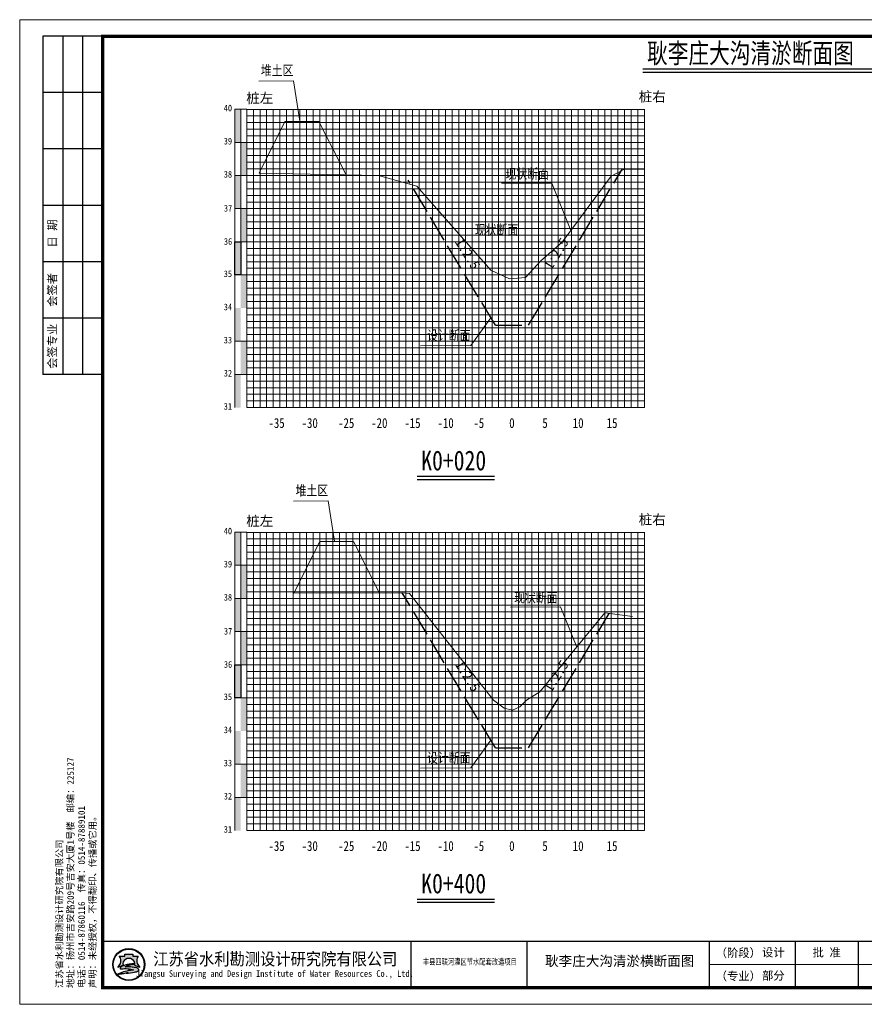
# Model space of a CAD drawing. Header units: millimetres. Extents: x -1851 to 142262423, y -629789 to 22327943.
# Tile 35 of 69: x 35561 to 35816, y 4811 to 5108. Entities that reach past the tile are written whole.
import ezdxf
from ezdxf.enums import TextEntityAlignment as Align

# ---------------------------------------------------------------- set-up
doc = ezdxf.new("R2010")
doc.units = ezdxf.units.MM
doc.linetypes.add('4415', pattern=[5, 4, -1])
for name, color, linetype, lineweight in [('0.13文字', 3, 'Continuous', 13), ('2', 61, 'Continuous', 30), ('3', 8, 'Continuous', 5), ('dmx', 7, 'Continuous', 15)]:
    doc.layers.add(name, color=color, linetype=linetype, lineweight=lineweight)
doc.layers.add('DIMTEX', color=7, linetype='Continuous')
doc.layers.add('断面', color=7, linetype='Continuous')
doc.styles.add('LYJFS', font='times.ttf', dxfattribs={"width": 0.7})
doc.styles.add('STYLE2', font='txt', dxfattribs={"width": 0.8})
doc.styles.add('仿宋', font='FangSong_GB2312.ttf')
doc.styles.add('仿宋体', font='FangSong_GB2312.ttf', dxfattribs={"width": 0.8})
doc.styles.add('宋体', font='txt', dxfattribs={"height": 3.5})
doc.styles.add('等线体', font='simhei.ttf')

# ---------------------------------------------------------------- blocks, each defined once
blk = doc.blocks.new('tk')
h = blk.add_hatch(color=152)
h.dxf.hatch_style = 1
h.paths.add_polyline_path([(6876.364125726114, 854.2295714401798, 1), (6866.686434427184, 854.2295714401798, 1)])
h.paths.add_polyline_path([(6876.201261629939, 854.2295714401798, 1), (6866.84929852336, 854.2295714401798, 1)], flags=16)
h = blk.add_hatch(color=152)
h.dxf.hatch_style = 1
edge = h.paths.add_edge_path()
edge.add_arc((6873.407199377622, 851.8047045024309), 1.461698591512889, 43.31770961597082, 70.37003522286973)
edge.add_arc((6872.0275850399, 847.9366998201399), 5.568375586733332, 70.37003522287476, 84.52854590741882)
edge.add_arc((6871.440752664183, 841.8102204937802), 11.72289597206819, 84.5285459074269, 95.17746754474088)
edge.add_arc((6871.582339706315, 852.1014277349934), 1.831337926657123, 111.7965680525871, 130.9174013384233, ccw=False)
edge.add_arc((6873.47809212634, 847.3608850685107), 6.936886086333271, 98.84274785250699, 111.79656805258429, ccw=False)
edge.add_arc((6874.544451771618, 840.506451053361), 13.873772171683, 95.21036804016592, 98.84274785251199, ccw=False)
edge.add_ellipse((6871.525280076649, 854.5219636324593), major_axis=(-1.773815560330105, 0), ratio=0.8776980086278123, start_angle=172.6538623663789, end_angle=176.9129867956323)
edge.add_arc((6873.117644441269, 844.1909795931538), 10.24870363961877, 88.99992913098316, 98.52267106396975)
edge.add_arc((6872.724314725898, 846.8157053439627), 7.594670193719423, 98.5226710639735, 116.8491039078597)
edge.add_arc((6869.849912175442, 852.4939579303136), 1.230336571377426, 116.8491039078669, 139.2900683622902)
edge.add_arc((6869.065436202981, 853.1689503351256), 0.1954369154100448, 139.2900683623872, 263.050638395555)
edge.add_arc((6869.248585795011, 854.6715617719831), 1.70916902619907, 263.0506383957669, 272.136251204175)
edge.add_arc((6870.416233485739, 823.3689317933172), 29.61523112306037, 88.46268833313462, 92.13625120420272, ccw=False)
edge.add_arc((6871.07395213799, 847.876297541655), 5.099041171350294, 68.07113774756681, 88.46268833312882, ccw=False)
edge.add_arc((6875.183614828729, 831.3122526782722), 21.4080615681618, 95.91294384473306, 98.79521578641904)
edge.add_arc((6873.816328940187, 840.1492628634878), 12.46590188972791, 98.79521578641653, 117.8496747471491)
edge.add_arc((6932.315236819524, 613.7362839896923), 245.9934265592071, 104.7703900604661, 105.15790668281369, ccw=False)
edge.add_line((6869.600177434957, 851.6009245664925), (6868.796656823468, 851.2750728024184))
edge.add_arc((6890.157828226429, 754.105500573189), 99.48982566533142, 100.90627282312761, 102.39834375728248, ccw=False)
edge.add_line((6871.334059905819, 851.7983414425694), (6870.72346251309, 851.6097564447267))
edge.add_arc((6868.414090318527, 880.2016823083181), 28.68503833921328, 274.6177604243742, 279.6944367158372)
edge.add_arc((6872.474319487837, 856.4344682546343), 4.573507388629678, 279.694436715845, 287.6119267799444)
edge.add_arc((6873.358587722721, 853.648913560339), 1.650966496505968, 287.6119267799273, 311.5140981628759)
edge.add_arc((6874.270477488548, 852.6187205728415), 0.2751610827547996, 311.5140981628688, 403.3177096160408)
edge = h.paths.add_edge_path()
edge.add_arc((6875.946394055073, 855.3665725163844), 2.066422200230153, 138.9741968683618, 204.1180883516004, ccw=False)
edge.add_line((6874.387456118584, 856.7229696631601), (6872.690352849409, 856.7229696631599))
edge.add_line((6872.69035284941, 856.7229696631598), (6872.69035284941, 857.3096342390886))
edge.add_line((6872.69035284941, 857.3096342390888), (6870.360207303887, 857.3096342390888))
edge.add_line((6870.360207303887, 857.3096342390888), (6870.360207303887, 856.7229696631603))
edge.add_line((6870.360207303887, 856.7229696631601), (6868.663104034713, 856.7229696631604))
edge.add_arc((6867.104166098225, 855.3665725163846), 2.066422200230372, -24.118088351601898, 41.0258031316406, ccw=False)
edge.add_arc((6865.567634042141, 856.05447875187), 3.749914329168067, 314.34412131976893, 335.8819116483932, ccw=False)
edge.add_arc((6867.522236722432, 856.4070458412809), 3.106664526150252, 282.3877277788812, 290.1465811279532)
edge.add_arc((6864.457993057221, 864.7594382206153), 12.00340818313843, 290.1465811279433, 296.6495194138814)
edge.add_ellipse((6871.525280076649, 854.5219636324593), major_axis=(-1.773815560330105, 0), ratio=0.8776980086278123, start_angle=176.9129867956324, end_angle=378.37473811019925, ccw=False)
edge.add_ellipse((6871.525280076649, 854.5219636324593), major_axis=(-1.773815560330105, 0), ratio=0.8776980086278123, start_angle=172.653862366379, end_angle=176.9129867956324, ccw=False)
edge.add_ellipse((6871.525280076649, 854.5219636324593), major_axis=(-1.773815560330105, 0), ratio=0.8776980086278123, start_angle=161.6252618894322, end_angle=172.653862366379, ccw=False)
edge.add_arc((6878.592567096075, 864.759438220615), 12.00340818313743, 243.3504805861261, 249.853418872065)
edge.add_arc((6875.528323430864, 856.4070458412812), 3.106664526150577, 249.8534188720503, 257.61227222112)
edge.add_arc((6877.482926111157, 856.05447875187), 3.74991432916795, 204.1180883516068, 225.6558786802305, ccw=False)
at = {"lineweight": 0}
for p, q in [((6838.597780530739, 842.2295714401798), (6838.597780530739, 1139.229571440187)), ((6838.597780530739, 1139.229571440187), (7258.597780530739, 1139.229571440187)), ((7258.597780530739, 1139.229571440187), (7258.597780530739, 842.2295714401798)), ((7253.597780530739, 854.2295714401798), (7046.597780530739, 854.2295714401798)), ((7258.597780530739, 842.2295714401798), (6838.597780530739, 842.2295714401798))]:
    blk.add_line(p, q, dxfattribs=at)
for p, q in [((6863.597780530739, 1134.229571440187), (6845.597780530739, 1134.229571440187)), ((6845.597780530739, 1134.229571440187), (6845.597780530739, 1032.229571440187)), ((6851.597780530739, 1134.229571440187), (6851.597780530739, 1032.229571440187)), ((6857.597780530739, 1134.229571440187), (6857.597780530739, 1032.229571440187)), ((6863.597780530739, 1117.229571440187), (6845.597780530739, 1117.229571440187)), ((6863.597780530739, 1100.229571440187), (6845.597780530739, 1100.229571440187)), ((6863.597780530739, 1083.229571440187), (6845.597780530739, 1083.229571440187)), ((6863.597780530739, 1066.229571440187), (6845.597780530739, 1066.229571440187)), ((6863.597780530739, 1049.229571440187), (6845.597780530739, 1049.229571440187)), ((6863.597780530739, 1032.229571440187), (6845.597780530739, 1032.229571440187)), ((6956.597780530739, 861.2295714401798), (6956.597780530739, 847.2295714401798)), ((6991.597780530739, 861.2295714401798), (6991.597780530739, 847.2295714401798)), ((7046.597780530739, 861.2295714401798), (7046.597780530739, 847.2295714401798)), ((7072.597780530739, 861.2295714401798), (7072.597780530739, 847.2295714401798)), ((7091.597780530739, 861.2295714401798), (7091.597780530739, 847.2295714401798)), ((7110.597780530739, 861.2295714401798), (7110.597780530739, 847.2295714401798)), ((7129.597780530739, 861.2295714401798), (7129.597780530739, 847.2295714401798)), ((7148.597780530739, 861.2295714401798), (7148.597780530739, 847.2295714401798)), ((7167.597780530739, 861.2295714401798), (7167.597780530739, 847.2295714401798)), ((7186.597780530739, 861.2295714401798), (7186.597780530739, 847.2295714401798)), ((7204.597780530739, 861.2295714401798), (7204.597780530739, 847.2295714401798)), ((7221.597780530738, 854.2295714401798), (7221.597780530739, 847.2295714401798))]:
    blk.add_line(p, q)
at = {"lineweight": 0, "const_width": 1}
blk.add_lwpolyline([(6863.597780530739, 1134.229571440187), (7253.597780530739, 1134.229571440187), (7253.597780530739, 847.2295714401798), (6863.597780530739, 847.2295714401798)], close=True, dxfattribs=at)
at = {"lineweight": 0, "const_width": 0.4}
blk.add_lwpolyline([(7253.597780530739, 861.2295714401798), (6863.597780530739, 861.2295714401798)], dxfattribs=at)
at = {"color": 152}
for points in [[(6869.8419023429, 854.0311891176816, -0.02838203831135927), (6868.592243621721, 853.4904639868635, -0.03386732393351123), (6868.188697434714, 853.3727099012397, 0.09425397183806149), (6868.990200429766, 854.5221939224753, 0.2921547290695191), (6868.663104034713, 856.7229696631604), (6870.360207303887, 856.7229696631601), (6870.360207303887, 857.3096342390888), (6872.69035284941, 857.3096342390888), (6872.69035284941, 856.7229696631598), (6874.387456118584, 856.7229696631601, 0.29215472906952), (6874.06035972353, 854.5221939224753, 0.09425397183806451), (6874.861862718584, 853.3727099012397, -0.03386732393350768), (6874.458316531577, 853.4904639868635, -0.02838203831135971), (6873.208657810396, 854.0311891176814)], [(6873.296521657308, 854.4381220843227, 0.04157472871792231), (6871.598778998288, 854.3265098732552, 0.08013502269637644), (6869.294240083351, 853.5916630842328, 0.09823132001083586), (6868.917290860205, 853.2964201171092, 0.599439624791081), (6869.041789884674, 852.9749492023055, 0.03966424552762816), (6869.312296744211, 852.9635806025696, -0.01603031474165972), (6871.210748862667, 852.9735033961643, -0.08921046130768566), (6872.978215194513, 852.6064141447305, 0.01257694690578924), (6871.910251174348, 852.4685801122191, 0.08333285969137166), (6867.992840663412, 851.171317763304, -0.001690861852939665), (6869.600177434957, 851.6009245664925), (6868.796656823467, 851.275072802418, -0.006510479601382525), (6871.334059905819, 851.7983414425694), (6870.72346251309, 851.6097564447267, 0.02215480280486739), (6873.244469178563, 851.9262713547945, 0.03456031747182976), (6873.858117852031, 852.0753316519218, 0.1046726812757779), (6874.452855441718, 852.4126819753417, 0.4234638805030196), (6874.470673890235, 852.8074929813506, 0.1185893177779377), (6873.898248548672, 853.1814519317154, 0.06185687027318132), (6872.558528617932, 853.479704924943, 0.04649815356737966), (6870.382867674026, 853.4852866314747, -0.08362449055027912), (6870.902341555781, 853.8018397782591, -0.05658197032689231), (6872.411732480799, 854.2153190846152, -0.01585057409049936), (6873.284535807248, 854.3228965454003)]]:
    blk.add_lwpolyline(points, format="xyb", dxfattribs=at)
for radius in [4.838845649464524, 4.675981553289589]:
    blk.add_circle((6871.525280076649, 854.2295714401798), radius, dxfattribs=at)
blk.add_arc((6873.478092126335, 847.3608850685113), 6.936886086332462, 98.84274785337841, 111.7965680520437, dxfattribs=at)
for start_param, end_param in [(2.820892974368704, 6.603884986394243), (3.013378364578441, 3.087714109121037)]:
    blk.add_ellipse((6871.525280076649, 854.5219636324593), major_axis=(-1.773815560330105, 0), ratio=0.8776980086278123, start_param=start_param, end_param=end_param, dxfattribs=at)
at = {"style": '宋体'}
for s, height, width, p in [('江苏省水利勘测设计研究院有限公司', 3.75, 0.9, (6915.725099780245, 855.9804173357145)), ('丰县四联河灌区节水配套改造项目', 1.8, 0.75, (6974.43168055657, 855.1042281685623)), ('Jiangsu Surveying and Design Institute of Water Resources Co., Ltd.', 2, 0.8, (6915.552971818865, 851.2429752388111))]:
    blk.add_text(s, height=height, dxfattribs=dict(at, width=width)).set_placement(p, align=Align.MIDDLE)
at = {"style": 'LYJFS'}
for s, p in [('（阶段）', (7055.431710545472, 857.7295714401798)), ('（专业）', (7055.431710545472, 850.7295714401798))]:
    blk.add_text(s, height=2.5, dxfattribs=at).set_placement(p, align=Align.MIDDLE_CENTER)
at = {"style": '仿宋'}
blk.add_text('2018.01', height=2.5, dxfattribs=at).set_placement((7195.597780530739, 850.7295714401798), align=Align.MIDDLE)
at = {"rotation": 90}
for s, insert, char_height, attachment_point, style in [('日 期', (6848.597780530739, 1074.729571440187), 2.5, 5, '宋体'), ('会签者', (6848.597780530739, 1057.729571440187), 2.5, 5, '宋体'), ('会签专业', (6848.597780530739, 1040.729571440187), 2.5, 5, '宋体'), ('江苏省水利勘测设计研究院有限公司\\P地址：扬州市吉安路209号吉安大厦1号楼  邮编：225127\\P电话：0514-87860116  传真：0514-87889101\\P声明：未经授权，不得翻印、传播或它用。', (6861.892912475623, 847.1478961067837), 2, 7, '仿宋')]:
    blk.add_mtext(s, dxfattribs=dict(at, insert=insert, char_height=char_height, attachment_point=attachment_point, style=style))
at = {"char_height": 2.5, "attachment_point": 5, "style": '宋体'}
for s, insert in [('设计', (7065.999934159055, 857.7295714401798)), ('批 准', (7082.097780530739, 857.7295714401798)), ('核 定', (7101.035280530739, 857.701793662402)), ('审 查', (7120.028336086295, 857.702857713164)), ('校 核', (7139.063058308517, 857.7728530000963)), ('设 计', (7158.070002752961, 857.8229020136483)), ('制 图', (7177.014447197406, 857.7074956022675)), ('日 期', (7195.597780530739, 857.7295714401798)), ('甲级设计证书编号A132012666', (7229.097780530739, 857.7295714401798)), ('部分', (7065.999934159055, 850.7295714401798)), ('图 号', (7213.097780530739, 850.7295714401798))]:
    blk.add_mtext(s, dxfattribs=dict(at, insert=insert))

msp = doc.modelspace()

# ---------------------------------------------------------------- hatches: boundary and pattern name
at = {"linetype": 'Continuous'}
for points in [[(35625.80106367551, 5080.6012946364), (35627.60106367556, 5080.6012946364), (35627.60106367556, 5070.6012946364), (35625.80106367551, 5070.6012946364)], [(35627.60106367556, 5070.6012946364), (35629.40106367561, 5070.6012946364), (35629.40106367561, 5060.6012946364), (35627.60106367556, 5060.6012946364)], [(35625.80106367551, 5060.6012946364), (35627.60106367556, 5060.6012946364), (35627.60106367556, 5050.6012946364), (35625.80106367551, 5050.6012946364)], [(35627.60106367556, 5050.6012946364), (35629.40106367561, 5050.6012946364), (35629.40106367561, 5040.6012946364), (35627.60106367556, 5040.6012946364)], [(35625.80106367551, 5040.6012946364), (35627.60106367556, 5040.6012946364), (35627.60106367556, 5030.6012946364), (35625.80106367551, 5030.6012946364)], [(35627.60106367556, 5030.6012946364), (35629.40106367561, 5030.6012946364), (35629.40106367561, 5020.6012946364), (35627.60106367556, 5020.6012946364)], [(35625.80106367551, 5020.6012946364), (35627.60106367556, 5020.6012946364), (35627.60106367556, 5010.6012946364), (35625.80106367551, 5010.6012946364)], [(35627.60742442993, 5010.626019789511), (35629.40742442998, 5010.626019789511), (35629.40742442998, 5000.626019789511), (35627.60742442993, 5000.626019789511)], [(35625.80106367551, 5000.597230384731), (35627.60106367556, 5000.597230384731), (35627.60106367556, 4990.597230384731), (35625.80106367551, 4990.597230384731)], [(35625.80106367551, 4953.016859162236), (35627.60106367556, 4953.016859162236), (35627.60106367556, 4943.016859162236), (35625.80106367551, 4943.016859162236)], [(35627.60106367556, 4943.016859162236), (35629.40106367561, 4943.016859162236), (35629.40106367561, 4933.016859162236), (35627.60106367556, 4933.016859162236)], [(35625.80106367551, 4933.016859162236), (35627.60106367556, 4933.016859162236), (35627.60106367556, 4923.016859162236), (35625.80106367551, 4923.016859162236)], [(35627.60106367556, 4923.016859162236), (35629.40106367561, 4923.016859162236), (35629.40106367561, 4913.016859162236), (35627.60106367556, 4913.016859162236)], [(35625.80106367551, 4913.016859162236), (35627.60106367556, 4913.016859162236), (35627.60106367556, 4903.016859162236), (35625.80106367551, 4903.016859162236)], [(35627.60106367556, 4903.016859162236), (35629.40106367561, 4903.016859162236), (35629.40106367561, 4893.016859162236), (35627.60106367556, 4893.016859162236)], [(35625.80106367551, 4893.016859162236), (35627.60106367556, 4893.016859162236), (35627.60106367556, 4883.016859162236), (35625.80106367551, 4883.016859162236)], [(35627.60742442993, 4883.041584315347), (35629.40742442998, 4883.041584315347), (35629.40742442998, 4873.041584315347), (35627.60742442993, 4873.041584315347)], [(35625.80106367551, 4873.012794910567), (35627.60106367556, 4873.012794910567), (35627.60106367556, 4863.012794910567), (35625.80106367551, 4863.012794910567)]]:
    msp.add_hatch(color=7, dxfattribs=at).paths.add_polyline_path(points)

# ---------------------------------------------------------------- linework, layer by layer
at = {"color": 1, "linetype": '4415', "lineweight": 30, "ltscale": 2}
for p, q in [((35714.40106367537, 5015.407692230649), (35742.75124215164, 5062.657989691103)), ((35704.40106367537, 5015.407692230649), (35678.11402174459, 5059.219428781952)), ((35704.40106367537, 5015.407692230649), (35714.40106367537, 5015.407692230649)), ((35704.40106367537, 4887.912862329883), (35676.31569091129, 4934.721816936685)), ((35714.40106367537, 4887.912862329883), (35738.76569606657, 4928.520582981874)), ((35704.40106367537, 4887.912862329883), (35714.40106367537, 4887.912862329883))]:
    msp.add_line(p, q, dxfattribs=at)
at = {"linetype": 'Continuous', "lineweight": 20, "flags": 128}
for points in [[(35645.40106367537, 5076.958866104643), (35643.49293512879, 5089.163685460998), (35633.03330553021, 5089.092256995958)], [(35727.19556813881, 5043.986343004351), (35721.44894164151, 5058.271577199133), (35706.29755195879, 5058.24526486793)], [(35703.06115609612, 5017.640871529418), (35697.00227933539, 5009.291730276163), (35681.85088965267, 5009.265417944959)], [(35655.90675705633, 4950.2540027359), (35653.99862850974, 4962.458822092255), (35643.53899891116, 4962.387393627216)], [(35728.94808235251, 4918.364366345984), (35724.08327213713, 4930.457540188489), (35708.9318824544, 4930.431227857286)], [(35703.01021878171, 4890.23093715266), (35697.00227933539, 4881.88571956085), (35681.85088965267, 4881.859407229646)]]:
    msp.add_lwpolyline(points, dxfattribs=at)
at = {"linetype": 'Continuous', "flags": 128}
for points in [[(35625.80106367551, 5040.6012946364), (35627.60106367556, 5040.6012946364), (35627.60106367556, 5030.6012946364), (35625.80106367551, 5030.6012946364)], [(35625.80106367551, 4913.016859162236), (35627.60106367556, 4913.016859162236), (35627.60106367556, 4903.016859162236), (35625.80106367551, 4903.016859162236)]]:
    msp.add_lwpolyline(points, close=True, dxfattribs=at)
at = {"layer": '2', "color": 7, "lineweight": 15}
for points in [[(35629.40106367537, 5080.535194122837), (35749.40106367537, 5080.535194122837)], [(35639.40106367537, 5080.6012946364), (35639.40106367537, 4990.6012946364)], [(35649.40106367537, 5080.6012946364), (35649.40106367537, 4990.6012946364)], [(35659.40106367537, 5080.6012946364), (35659.40106367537, 4990.6012946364)], [(35669.40106367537, 5080.6012946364), (35669.40106367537, 4990.6012946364)], [(35679.40106367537, 5080.6012946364), (35679.40106367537, 4990.6012946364)], [(35689.40106367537, 5080.6012946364), (35689.40106367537, 4990.6012946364)], [(35699.40106367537, 5080.6012946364), (35699.40106367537, 4990.6012946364)], [(35719.40106367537, 5080.6012946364), (35719.40106367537, 4990.6012946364)], [(35729.40106367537, 5080.6012946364), (35729.40106367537, 4990.6012946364)], [(35739.40106367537, 5080.6012946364), (35739.40106367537, 4990.6012946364)], [(35749.40106367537, 5080.6012946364), (35749.40106367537, 4990.6012946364)], [(35629.40106367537, 5070.6012946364), (35749.40106367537, 5070.6012946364)], [(35629.40106367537, 5060.6012946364), (35749.40106367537, 5060.6012946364)], [(35629.40106367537, 5050.6012946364), (35749.40106367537, 5050.6012946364)], [(35629.40106367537, 5040.6012946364), (35749.40106367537, 5040.6012946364)], [(35629.40106367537, 5020.6012946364), (35749.40106367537, 5020.6012946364)], [(35629.40106367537, 4990.6012946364), (35749.40106367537, 4990.6012946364)], [(35629.40106367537, 4952.950758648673), (35749.40106367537, 4952.950758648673)], [(35639.40106367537, 4953.016859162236), (35639.40106367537, 4863.016859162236)], [(35649.40106367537, 4953.016859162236), (35649.40106367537, 4863.016859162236)], [(35659.40106367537, 4953.016859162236), (35659.40106367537, 4863.016859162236)], [(35669.40106367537, 4953.016859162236), (35669.40106367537, 4863.016859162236)], [(35679.40106367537, 4953.016859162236), (35679.40106367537, 4863.016859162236)], [(35689.40106367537, 4953.016859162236), (35689.40106367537, 4863.016859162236)], [(35699.40106367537, 4953.016859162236), (35699.40106367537, 4863.016859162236)], [(35719.40106367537, 4953.016859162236), (35719.40106367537, 4863.016859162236)], [(35729.40106367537, 4953.016859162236), (35729.40106367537, 4863.016859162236)], [(35739.40106367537, 4953.016859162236), (35739.40106367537, 4863.016859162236)], [(35749.40106367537, 4953.016859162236), (35749.40106367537, 4863.016859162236)], [(35629.40106367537, 4943.016859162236), (35749.40106367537, 4943.016859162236)], [(35629.40106367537, 4933.016859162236), (35749.40106367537, 4933.016859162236)], [(35629.40106367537, 4923.016859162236), (35749.40106367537, 4923.016859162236)], [(35629.40106367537, 4913.016859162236), (35749.40106367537, 4913.016859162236)], [(35629.40106367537, 4893.016859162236), (35749.40106367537, 4893.016859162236)], [(35629.40106367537, 4863.016859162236), (35749.40106367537, 4863.016859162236)]]:
    msp.add_lwpolyline(points, dxfattribs=at)
at = {"layer": '2', "color": 3, "lineweight": 15}
for points in [[(35709.40106367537, 5080.6012946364), (35709.40106367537, 4990.6012946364)], [(35709.40106367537, 4953.016859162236), (35709.40106367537, 4863.016859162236)]]:
    msp.add_lwpolyline(points, dxfattribs=at)
at = {"layer": '2', "color": 7, "lineweight": 15, "flags": 128}
for points in [[(35629.40106367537, 5030.6012946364), (35749.40106367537, 5030.6012946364)], [(35629.40106367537, 4903.016859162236), (35749.40106367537, 4903.016859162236)]]:
    msp.add_lwpolyline(points, dxfattribs=at)
at = {"layer": '2', "color": 0, "lineweight": 15}
for points in [[(35629.40106367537, 5010.6012946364), (35749.40106367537, 5010.6012946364)], [(35629.40106367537, 5000.6012946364), (35749.40106367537, 5000.6012946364)], [(35629.40106367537, 4883.016859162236), (35749.40106367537, 4883.016859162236)], [(35629.40106367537, 4873.016859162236), (35749.40106367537, 4873.016859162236)]]:
    msp.add_lwpolyline(points, dxfattribs=at)
at = {"layer": '3', "lineweight": 5}
for points in [[(35631.40106367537, 5080.6012946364), (35631.40106367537, 4990.6012946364)], [(35633.40106367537, 5080.6012946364), (35633.40106367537, 4990.6012946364)], [(35635.40106367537, 5080.6012946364), (35635.40106367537, 4990.6012946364)], [(35637.40106367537, 5080.6012946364), (35637.40106367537, 4990.6012946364)], [(35641.40106367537, 5080.6012946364), (35641.40106367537, 4990.6012946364)], [(35643.40106367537, 5080.6012946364), (35643.40106367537, 4990.6012946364)], [(35645.40106367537, 5080.6012946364), (35645.40106367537, 4990.6012946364)], [(35647.40106367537, 5080.6012946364), (35647.40106367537, 4990.6012946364)], [(35651.40106367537, 5080.6012946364), (35651.40106367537, 4990.6012946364)], [(35653.40106367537, 5080.6012946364), (35653.40106367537, 4990.6012946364)], [(35655.40106367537, 5080.6012946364), (35655.40106367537, 4990.6012946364)], [(35657.40106367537, 5080.6012946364), (35657.40106367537, 4990.6012946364)], [(35661.40106367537, 5080.6012946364), (35661.40106367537, 4990.6012946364)], [(35663.40106367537, 5080.6012946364), (35663.40106367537, 4990.6012946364)], [(35665.40106367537, 5080.6012946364), (35665.40106367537, 4990.6012946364)], [(35667.40106367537, 5080.6012946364), (35667.40106367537, 4990.6012946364)], [(35671.40106367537, 5080.6012946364), (35671.40106367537, 4990.6012946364)], [(35673.40106367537, 5080.6012946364), (35673.40106367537, 4990.6012946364)], [(35675.40106367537, 5080.6012946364), (35675.40106367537, 4990.6012946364)], [(35677.40106367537, 5080.6012946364), (35677.40106367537, 4990.6012946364)], [(35681.40106367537, 5080.6012946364), (35681.40106367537, 4990.6012946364)], [(35683.40106367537, 5080.6012946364), (35683.40106367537, 4990.6012946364)], [(35685.40106367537, 5080.6012946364), (35685.40106367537, 4990.6012946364)], [(35687.40106367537, 5080.6012946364), (35687.40106367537, 4990.6012946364)], [(35691.40106367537, 5080.6012946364), (35691.40106367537, 4990.6012946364)], [(35693.40106367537, 5080.6012946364), (35693.40106367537, 4990.6012946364)], [(35695.40106367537, 5080.6012946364), (35695.40106367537, 4990.6012946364)], [(35697.40106367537, 5080.6012946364), (35697.40106367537, 4990.6012946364)], [(35701.40106367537, 5080.6012946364), (35701.40106367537, 4990.6012946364)], [(35703.40106367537, 5080.6012946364), (35703.40106367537, 4990.6012946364)], [(35705.40106367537, 5080.6012946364), (35705.40106367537, 4990.6012946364)], [(35707.40106367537, 5080.6012946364), (35707.40106367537, 4990.6012946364)], [(35711.40106367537, 5080.6012946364), (35711.40106367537, 4990.6012946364)], [(35713.40106367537, 5080.6012946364), (35713.40106367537, 4990.6012946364)], [(35715.40106367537, 5080.6012946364), (35715.40106367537, 4990.6012946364)], [(35717.40106367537, 5080.6012946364), (35717.40106367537, 4990.6012946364)], [(35721.40106367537, 5080.6012946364), (35721.40106367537, 4990.6012946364)], [(35723.40106367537, 5080.6012946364), (35723.40106367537, 4990.6012946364)], [(35725.40106367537, 5080.6012946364), (35725.40106367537, 4990.6012946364)], [(35727.40106367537, 5080.6012946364), (35727.40106367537, 4990.6012946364)], [(35731.40106367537, 5080.6012946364), (35731.40106367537, 4990.6012946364)], [(35733.40106367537, 5080.6012946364), (35733.40106367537, 4990.6012946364)], [(35735.40106367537, 5080.6012946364), (35735.40106367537, 4990.6012946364)], [(35737.40106367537, 5080.6012946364), (35737.40106367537, 4990.6012946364)], [(35741.40106367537, 5080.6012946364), (35741.40106367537, 4990.6012946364)], [(35743.40106367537, 5080.6012946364), (35743.40106367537, 4990.6012946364)], [(35745.40106367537, 5080.6012946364), (35745.40106367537, 4990.6012946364)], [(35747.40106367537, 5080.6012946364), (35747.40106367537, 4990.6012946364)], [(35629.40106367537, 5078.6012946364), (35749.40106367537, 5078.6012946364)], [(35629.40106367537, 5076.6012946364), (35749.40106367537, 5076.6012946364)], [(35629.40106367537, 5074.6012946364), (35749.40106367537, 5074.6012946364)], [(35629.40106367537, 5072.6012946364), (35749.40106367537, 5072.6012946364)], [(35629.40106367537, 5068.6012946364), (35749.40106367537, 5068.6012946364)], [(35629.40106367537, 5066.6012946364), (35749.40106367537, 5066.6012946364)], [(35629.40106367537, 5064.6012946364), (35749.40106367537, 5064.6012946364)], [(35629.40106367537, 5062.6012946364), (35749.40106367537, 5062.6012946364)], [(35629.40106367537, 5058.6012946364), (35749.40106367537, 5058.6012946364)], [(35629.40106367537, 5056.6012946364), (35749.40106367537, 5056.6012946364)], [(35629.40106367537, 5054.6012946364), (35749.40106367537, 5054.6012946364)], [(35629.40106367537, 5052.6012946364), (35749.40106367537, 5052.6012946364)], [(35629.40106367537, 5048.6012946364), (35749.40106367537, 5048.6012946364)], [(35629.40106367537, 5046.6012946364), (35749.40106367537, 5046.6012946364)], [(35629.40106367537, 5044.6012946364), (35749.40106367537, 5044.6012946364)], [(35629.40106367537, 5042.6012946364), (35749.40106367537, 5042.6012946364)], [(35629.40106367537, 5038.6012946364), (35749.40106367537, 5038.6012946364)], [(35629.40106367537, 5036.6012946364), (35749.40106367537, 5036.6012946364)], [(35629.40106367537, 5034.6012946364), (35749.40106367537, 5034.6012946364)], [(35629.40106367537, 5032.6012946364), (35749.40106367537, 5032.6012946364)], [(35629.40106367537, 5028.6012946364), (35749.40106367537, 5028.6012946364)], [(35629.40106367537, 5026.6012946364), (35749.40106367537, 5026.6012946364)], [(35629.40106367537, 5024.6012946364), (35749.40106367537, 5024.6012946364)], [(35629.40106367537, 5022.6012946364), (35749.40106367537, 5022.6012946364)], [(35629.40106367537, 5018.6012946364), (35749.40106367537, 5018.6012946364)], [(35629.40106367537, 5016.6012946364), (35749.40106367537, 5016.6012946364)], [(35629.40106367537, 5014.6012946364), (35749.40106367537, 5014.6012946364)], [(35629.40106367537, 5012.6012946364), (35749.40106367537, 5012.6012946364)], [(35629.40106367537, 5008.6012946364), (35749.40106367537, 5008.6012946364)], [(35629.40106367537, 5006.6012946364), (35749.40106367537, 5006.6012946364)], [(35629.40106367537, 5004.6012946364), (35749.40106367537, 5004.6012946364)], [(35629.40106367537, 5002.6012946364), (35749.40106367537, 5002.6012946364)], [(35629.40106367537, 4998.6012946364), (35749.40106367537, 4998.6012946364)], [(35629.40106367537, 4996.6012946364), (35749.40106367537, 4996.6012946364)], [(35629.40106367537, 4994.6012946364), (35749.40106367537, 4994.6012946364)], [(35629.40106367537, 4992.6012946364), (35749.40106367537, 4992.6012946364)], [(35629.40106367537, 4951.016859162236), (35749.40106367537, 4951.016859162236)], [(35631.40106367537, 4953.016859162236), (35631.40106367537, 4863.016859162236)], [(35633.40106367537, 4953.016859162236), (35633.40106367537, 4863.016859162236)], [(35635.40106367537, 4953.016859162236), (35635.40106367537, 4863.016859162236)], [(35637.40106367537, 4953.016859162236), (35637.40106367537, 4863.016859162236)], [(35641.40106367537, 4953.016859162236), (35641.40106367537, 4863.016859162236)], [(35643.40106367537, 4953.016859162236), (35643.40106367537, 4863.016859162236)], [(35645.40106367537, 4953.016859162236), (35645.40106367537, 4863.016859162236)], [(35647.40106367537, 4953.016859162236), (35647.40106367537, 4863.016859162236)], [(35651.40106367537, 4953.016859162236), (35651.40106367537, 4863.016859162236)], [(35653.40106367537, 4953.016859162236), (35653.40106367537, 4863.016859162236)], [(35655.40106367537, 4953.016859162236), (35655.40106367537, 4863.016859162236)], [(35657.40106367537, 4953.016859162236), (35657.40106367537, 4863.016859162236)], [(35661.40106367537, 4953.016859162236), (35661.40106367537, 4863.016859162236)], [(35663.40106367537, 4953.016859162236), (35663.40106367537, 4863.016859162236)], [(35665.40106367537, 4953.016859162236), (35665.40106367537, 4863.016859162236)], [(35667.40106367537, 4953.016859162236), (35667.40106367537, 4863.016859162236)], [(35671.40106367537, 4953.016859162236), (35671.40106367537, 4863.016859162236)], [(35673.40106367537, 4953.016859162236), (35673.40106367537, 4863.016859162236)], [(35675.40106367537, 4953.016859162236), (35675.40106367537, 4863.016859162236)], [(35677.40106367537, 4953.016859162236), (35677.40106367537, 4863.016859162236)], [(35681.40106367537, 4953.016859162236), (35681.40106367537, 4863.016859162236)], [(35683.40106367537, 4953.016859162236), (35683.40106367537, 4863.016859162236)], [(35685.40106367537, 4953.016859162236), (35685.40106367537, 4863.016859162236)], [(35687.40106367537, 4953.016859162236), (35687.40106367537, 4863.016859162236)], [(35691.40106367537, 4953.016859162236), (35691.40106367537, 4863.016859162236)], [(35693.40106367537, 4953.016859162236), (35693.40106367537, 4863.016859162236)], [(35695.40106367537, 4953.016859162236), (35695.40106367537, 4863.016859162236)], [(35697.40106367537, 4953.016859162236), (35697.40106367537, 4863.016859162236)], [(35701.40106367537, 4953.016859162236), (35701.40106367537, 4863.016859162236)], [(35703.40106367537, 4953.016859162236), (35703.40106367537, 4863.016859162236)], [(35705.40106367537, 4953.016859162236), (35705.40106367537, 4863.016859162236)], [(35707.40106367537, 4953.016859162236), (35707.40106367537, 4863.016859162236)], [(35711.40106367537, 4953.016859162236), (35711.40106367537, 4863.016859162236)], [(35713.40106367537, 4953.016859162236), (35713.40106367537, 4863.016859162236)], [(35715.40106367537, 4953.016859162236), (35715.40106367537, 4863.016859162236)], [(35717.40106367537, 4953.016859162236), (35717.40106367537, 4863.016859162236)], [(35721.40106367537, 4953.016859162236), (35721.40106367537, 4863.016859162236)], [(35723.40106367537, 4953.016859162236), (35723.40106367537, 4863.016859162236)], [(35725.40106367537, 4953.016859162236), (35725.40106367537, 4863.016859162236)], [(35727.40106367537, 4953.016859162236), (35727.40106367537, 4863.016859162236)], [(35731.40106367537, 4953.016859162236), (35731.40106367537, 4863.016859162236)], [(35733.40106367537, 4953.016859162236), (35733.40106367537, 4863.016859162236)], [(35735.40106367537, 4953.016859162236), (35735.40106367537, 4863.016859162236)], [(35737.40106367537, 4953.016859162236), (35737.40106367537, 4863.016859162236)], [(35741.40106367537, 4953.016859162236), (35741.40106367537, 4863.016859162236)], [(35743.40106367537, 4953.016859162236), (35743.40106367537, 4863.016859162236)], [(35745.40106367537, 4953.016859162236), (35745.40106367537, 4863.016859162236)], [(35747.40106367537, 4953.016859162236), (35747.40106367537, 4863.016859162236)], [(35629.40106367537, 4949.016859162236), (35749.40106367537, 4949.016859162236)], [(35629.40106367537, 4947.016859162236), (35749.40106367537, 4947.016859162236)], [(35629.40106367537, 4945.016859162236), (35749.40106367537, 4945.016859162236)], [(35629.40106367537, 4941.016859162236), (35749.40106367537, 4941.016859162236)], [(35629.40106367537, 4939.016859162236), (35749.40106367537, 4939.016859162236)], [(35629.40106367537, 4937.016859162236), (35749.40106367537, 4937.016859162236)], [(35629.40106367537, 4935.016859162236), (35749.40106367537, 4935.016859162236)], [(35629.40106367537, 4931.016859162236), (35749.40106367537, 4931.016859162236)], [(35629.40106367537, 4929.016859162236), (35749.40106367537, 4929.016859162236)], [(35629.40106367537, 4927.016859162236), (35749.40106367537, 4927.016859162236)], [(35629.40106367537, 4925.016859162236), (35749.40106367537, 4925.016859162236)], [(35629.40106367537, 4921.016859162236), (35749.40106367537, 4921.016859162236)], [(35629.40106367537, 4919.016859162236), (35749.40106367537, 4919.016859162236)], [(35629.40106367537, 4917.016859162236), (35749.40106367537, 4917.016859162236)], [(35629.40106367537, 4915.016859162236), (35749.40106367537, 4915.016859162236)], [(35629.40106367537, 4911.016859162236), (35749.40106367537, 4911.016859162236)], [(35629.40106367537, 4909.016859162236), (35749.40106367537, 4909.016859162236)], [(35629.40106367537, 4907.016859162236), (35749.40106367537, 4907.016859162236)], [(35629.40106367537, 4905.016859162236), (35749.40106367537, 4905.016859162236)], [(35629.40106367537, 4901.016859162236), (35749.40106367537, 4901.016859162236)], [(35629.40106367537, 4899.016859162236), (35749.40106367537, 4899.016859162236)], [(35629.40106367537, 4897.016859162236), (35749.40106367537, 4897.016859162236)], [(35629.40106367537, 4895.016859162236), (35749.40106367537, 4895.016859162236)], [(35629.40106367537, 4891.016859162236), (35749.40106367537, 4891.016859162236)], [(35629.40106367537, 4889.016859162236), (35749.40106367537, 4889.016859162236)], [(35629.40106367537, 4887.016859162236), (35749.40106367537, 4887.016859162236)], [(35629.40106367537, 4885.016859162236), (35749.40106367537, 4885.016859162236)], [(35629.40106367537, 4881.016859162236), (35749.40106367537, 4881.016859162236)], [(35629.40106367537, 4879.016859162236), (35749.40106367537, 4879.016859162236)], [(35629.40106367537, 4877.016859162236), (35749.40106367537, 4877.016859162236)], [(35629.40106367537, 4875.016859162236), (35749.40106367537, 4875.016859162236)], [(35629.40106367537, 4871.016859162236), (35749.40106367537, 4871.016859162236)], [(35629.40106367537, 4869.016859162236), (35749.40106367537, 4869.016859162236)], [(35629.40106367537, 4867.016859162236), (35749.40106367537, 4867.016859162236)], [(35629.40106367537, 4865.016859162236), (35749.40106367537, 4865.016859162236)]]:
    msp.add_lwpolyline(points, dxfattribs=at)
at = {"layer": '3', "color": 0, "lineweight": 5}
for points in [[(35625.80106367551, 5010.6012946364), (35749.40106367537, 5010.6012946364)], [(35625.80106367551, 5000.6012946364), (35749.40106367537, 5000.6012946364)], [(35625.80106367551, 4883.016859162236), (35749.40106367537, 4883.016859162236)], [(35625.80106367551, 4873.016859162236), (35749.40106367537, 4873.016859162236)]]:
    msp.add_lwpolyline(points, dxfattribs=at)
at = {"layer": 'DIMTEX', "color": 0, "linetype": 'Continuous'}
for p, q in [((35748.90570357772, 5091.801583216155), (35820.19381431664, 5091.801583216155)), ((35748.92619536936, 5092.763977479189), (35820.19381431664, 5092.763977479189)), ((35680.78129989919, 4968.946570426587), (35704.12638517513, 4968.946570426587)), ((35680.80179169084, 4969.90896468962), (35704.12638517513, 4969.90896468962)), ((35680.78129989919, 4841.362134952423), (35704.12638517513, 4841.362134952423)), ((35680.80179169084, 4842.324529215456), (35704.12638517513, 4842.324529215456))]:
    msp.add_line(p, q, dxfattribs=at)
at = {"layer": 'dmx', "linetype": 'Continuous', "lineweight": 15}
for p, q in [((35640.92305564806, 5076.879368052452), (35633.14159040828, 5061.316437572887)), ((35640.92305564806, 5076.879368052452), (35651.11390505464, 5076.879368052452)), ((35651.11390505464, 5076.879368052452), (35659.40106367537, 5060.794965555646)), ((35633.14159040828, 5061.316437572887), (35669.15364129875, 5060.601294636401)), ((35743.40106367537, 5062.52688001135), (35749.40106367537, 5062.52688001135)), ((35651.42874902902, 4950.17450468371), (35643.64728378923, 4934.611574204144)), ((35651.42874902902, 4950.17450468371), (35661.61959843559, 4950.17450468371)), ((35661.61959843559, 4950.17450468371), (35669.40106367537, 4934.611574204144)), ((35643.64728378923, 4934.611574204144), (35676.03487502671, 4934.720869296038))]:
    msp.add_line(p, q, dxfattribs=at)
at = {"layer": 'dmx', "linetype": 'Continuous', "lineweight": 15, "flags": 128}
for points in [[(35743.40106367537, 5062.52688001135), (35739.40106367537, 5060.411006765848)], [(35680.74947369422, 5057.405745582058), (35669.15364129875, 5060.601294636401)], [(35739.40106367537, 5060.411006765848), (35724.585641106, 5040.474222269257), (35724.585641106, 5040.474222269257), (35718.17229765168, 5034.891053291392), (35718.17229765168, 5034.891053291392), (35713.5286802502, 5029.834435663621), (35708.66154052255, 5029.475540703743), (35703.0847553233, 5032.034899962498), (35680.74947369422, 5057.405745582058)], [(35676.03487502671, 4934.720869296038), (35678.53487502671, 4934.520869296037), (35678.53487502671, 4934.520869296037)], [(35678.53487502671, 4934.520869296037), (35703.83487502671, 4902.320869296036), (35707.0562267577, 4899.961440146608), (35709.56988020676, 4899.33375323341), (35711.83487502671, 4900.320869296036), (35713.83487502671, 4902.320869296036), (35717.83487502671, 4904.820869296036), (35737.42214689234, 4928.691580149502)], [(35737.42214689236, 4928.691580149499), (35745.83487502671, 4927.620869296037)]]:
    msp.add_lwpolyline(points, dxfattribs=at)
at = {"layer": '断面', "color": 3, "lineweight": 15}
for points in [[(35629.40106367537, 5080.6012946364), (35625.80106367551, 5080.6012946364)], [(35625.80106367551, 5080.6012946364), (35625.80106367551, 4990.6012946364)], [(35627.60106367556, 5080.6012946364), (35627.60106367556, 5030.6012946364)], [(35629.40106367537, 5080.6012946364), (35629.40106367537, 4990.6012946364)], [(35629.40106367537, 5070.6012946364), (35625.80106367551, 5070.6012946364)], [(35629.40106367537, 5060.6012946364), (35625.80106367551, 5060.6012946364)], [(35629.40106367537, 5050.6012946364), (35625.80106367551, 5050.6012946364)], [(35629.40106367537, 5040.6012946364), (35625.80106367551, 5040.6012946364)], [(35625.80106367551, 5030.6012946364), (35629.40106367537, 5030.6012946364)], [(35629.40106367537, 4953.016859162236), (35625.80106367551, 4953.016859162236)], [(35625.80106367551, 4953.016859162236), (35625.80106367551, 4863.016859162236)], [(35627.60106367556, 4953.016859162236), (35627.60106367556, 4903.016859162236)], [(35629.40106367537, 4953.016859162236), (35629.40106367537, 4863.016859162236)], [(35629.40106367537, 4943.016859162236), (35625.80106367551, 4943.016859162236)], [(35629.40106367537, 4933.016859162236), (35625.80106367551, 4933.016859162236)], [(35629.40106367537, 4923.016859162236), (35625.80106367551, 4923.016859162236)], [(35629.40106367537, 4913.016859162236), (35625.80106367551, 4913.016859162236)], [(35625.80106367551, 4903.016859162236), (35629.40106367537, 4903.016859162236)]]:
    msp.add_lwpolyline(points, dxfattribs=at)
at = {"layer": '断面', "color": 7, "lineweight": 15}
for points in [[(35629.40106367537, 5030.6012946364), (35749.40106367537, 5030.6012946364)], [(35629.40106367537, 4903.016859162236), (35749.40106367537, 4903.016859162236)]]:
    msp.add_lwpolyline(points, dxfattribs=at)

# ---------------------------------------------------------------- block references
at = {"layer": '断面'}
msp.add_blockref('tk', (28722.28328314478, 3968.36835345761), dxfattribs=at)

# ---------------------------------------------------------------- texts
at = {"style": '等线体'}
for s, p in [('桩左', (35629.2278443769, 5082.436744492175)), ('桩右', (35747.66338362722, 5082.894842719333)), ('桩左', (35629.2278443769, 4954.852309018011)), ('桩右', (35747.66338362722, 4955.310407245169))]:
    msp.add_text(s, height=3, dxfattribs=at).set_placement(p)
at = {"linetype": 'Continuous', "char_height": 3, "attachment_point": 1, "style": '仿宋体'}
for s, insert, width in [('堆土区', (35633.63625193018, 5093.803047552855), 18.82471715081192), ('现状断面', (35707.43640639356, 5062.620215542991), 37.93252298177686), ('现状断面', (35698.23152727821, 5045.696659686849), 37.93252298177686), ('设计断面', (35683.80418777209, 5013.862032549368), 37.93252298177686), ('堆土区', (35644.14194531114, 4967.098184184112), 18.82471715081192), ('现状断面', (35710.07073688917, 4934.806178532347), 37.93252298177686), ('设计断面', (35683.8041877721, 4886.456021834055), 37.93252298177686)]:
    msp.add_mtext(s, dxfattribs=dict(at, insert=insert, width=width))
at = {"layer": '0.13文字', "linetype": 'Continuous', "lineweight": 13, "insert": (35719.4184937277, 4825.163772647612), "char_height": 3, "width": 55.55091040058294, "attachment_point": 1, "style": 'LYJFS'}
msp.add_mtext('{\\fFangSong_GB2312|b0|i0|c134|p49;\\W1;耿李庄大沟清淤横断面图}', dxfattribs=at)
at = {"layer": 'DIMTEX', "color": 0, "linetype": 'Continuous', "style": 'STYLE2', "width": 0.8}
for s, p in [('耿李庄大沟清淤断面图', (35750.17240296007, 5094.489611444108)), ('K0+020', (35682.04799928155, 4971.634598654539)), ('K0+400', (35682.04799928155, 4844.050163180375))]:
    msp.add_text(s, height=6, dxfattribs=at).set_placement(p)
at = {"layer": '断面', "color": 7, "style": '等线体', "width": 0.8}
for s, p in [('40', (35622.46442662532, 5079.360121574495)), ('39', (35622.46442662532, 5069.360121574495)), ('38', (35622.46442662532, 5059.360121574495)), ('37', (35622.49946654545, 5049.099695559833)), ('36', (35622.49946654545, 5039.099695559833)), ('35', (35622.46442662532, 5029.356057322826)), ('34', (35622.46442662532, 5019.356057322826)), ('33', (35622.46442662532, 5009.356057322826)), ('32', (35622.46442662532, 4999.356057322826)), ('31', (35622.46442662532, 4989.356057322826)), ('40', (35622.46442662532, 4951.775686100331)), ('39', (35622.46442662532, 4941.775686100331)), ('38', (35622.46442662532, 4931.775686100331)), ('37', (35622.49946654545, 4921.515260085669)), ('36', (35622.49946654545, 4911.515260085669)), ('35', (35622.46442662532, 4901.771621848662)), ('34', (35622.46442662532, 4891.771621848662)), ('33', (35622.46442662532, 4881.771621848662)), ('32', (35622.46442662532, 4871.771621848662)), ('31', (35622.46442662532, 4861.771621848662))]:
    msp.add_text(s, height=2, dxfattribs=at).set_placement(p, align=Align.BOTTOM_LEFT)
at = {"layer": '断面', "color": 7, "style": '仿宋体'}
for rotation, p in [(301.9850291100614, (35696.05123087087, 5037.026996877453)), (58.01497088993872, (35722.75089647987, 5037.026996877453)), (301.9850291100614, (35696.05123087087, 4909.62098616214)), (58.01497088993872, (35722.75089647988, 4909.62098616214))]:
    msp.add_text('1:2.5', height=3, rotation=rotation, dxfattribs=at).set_placement(p, align=Align.MIDDLE)
at = {"layer": '断面', "color": 7, "style": '等线体', "width": 0.8}
for s, p in [('-35', (35638.39096008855, 4985.908488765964)), ('-30', (35648.39096008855, 4985.908488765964)), ('-25', (35659.40106367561, 4985.908488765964)), ('-20', (35669.40106367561, 4985.908488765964)), ('-15', (35679.40106367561, 4985.908488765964)), ('-10', (35689.40106367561, 4985.908488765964)), ('-5', (35699.40106367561, 4985.908488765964)), ('0', (35709.40106367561, 4985.908488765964)), ('5', (35719.40106367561, 4985.908488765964)), ('10', (35729.40106367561, 4985.908488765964)), ('15', (35739.6291616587, 4985.908488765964)), ('-35', (35638.39096008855, 4858.3240532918)), ('-30', (35648.39096008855, 4858.3240532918)), ('-25', (35659.40106367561, 4858.3240532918)), ('-20', (35669.40106367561, 4858.3240532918)), ('-15', (35679.40106367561, 4858.3240532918)), ('-10', (35689.40106367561, 4858.3240532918)), ('-5', (35699.40106367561, 4858.3240532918)), ('0', (35709.40106367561, 4858.3240532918)), ('5', (35719.40106367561, 4858.3240532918)), ('10', (35729.40106367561, 4858.3240532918)), ('15', (35739.6291616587, 4858.3240532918))]:
    msp.add_text(s, height=3, dxfattribs=at).set_placement(p, align=Align.MIDDLE)

doc.saveas('drawing.dxf')
